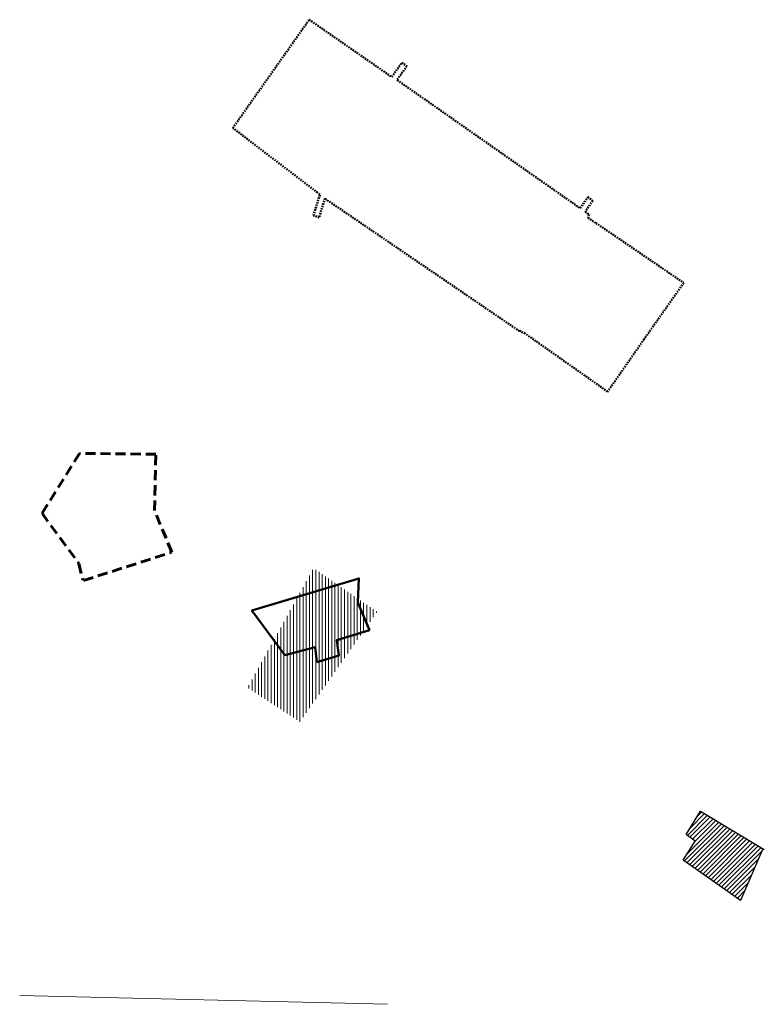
# Model space of a CAD drawing. Header units: metres. Extents: x 7508979 to 7510298, y 5841961 to 5842536.
# Tile 1 of 64: x 7508979 to 7509053, y 5841970 to 5842068. Entities that reach past the tile are written whole.
import ezdxf

# ---------------------------------------------------------------- set-up
doc = ezdxf.new("R2010")
doc.units = ezdxf.units.M
doc.linetypes.add('DASHED', pattern=[0.75, 0.5, -0.25])
for name, color, linetype, lineweight in [('AKP-Granice działek', 3, 'Continuous', 50), ('AKP-Granice robót', 6, 'Continuous', 18), ('AKP_granice_nr', 150, 'Continuous', 18)]:
    doc.layers.add(name, color=color, linetype=linetype, lineweight=lineweight)
doc.layers.add('AKP-Kreskowania', color=7, linetype='Continuous', lineweight=9, true_color=0xa6a6a6)
doc.layers.add('AKP-Uwagi', color=2, linetype='Continuous', lineweight=20, plot=False)

msp = doc.modelspace()

# ---------------------------------------------------------------- hatches: boundary and pattern name
at = {"layer": 'AKP-Kreskowania', "linetype": 'DASHED', "true_color": 0xed1f24}
h = msp.add_hatch(dxfattribs=at)
h.set_pattern_fill('ANSI31', color=240, scale=0.1, angle=45)
h.set_pattern_definition([(90, (9011532.81243, 5892663.3075), (-0.3175, 0), [])])
h.paths.add_polyline_path([(7509014.923, 5842008.671), (7509007.245, 5841997.731), (7509002.03, 5842001.13), (7509008.599, 5842013.018)])
at = {"layer": 'AKP_granice_nr', "lineweight": 25, "true_color": 0xf8991e}
h = msp.add_hatch(dxfattribs=at)
h.set_pattern_fill('ANSI31', color=30, scale=0.1)
h.set_pattern_definition([(45, (9011568.85694, 5892634.17643), (-0.22450640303, 0.22450640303), [])])
edge = h.paths.add_edge_path()
edge.add_line((7509053.33, 5841985.093), (7509051.102, 5841979.925))
edge.add_line((7509051.102, 5841979.925), (7509045.417, 5841983.945))
edge.add_line((7509045.417, 5841983.945), (7509046.606, 5841985.86))
edge.add_line((7509046.606, 5841985.86), (7509045.704, 5841986.497))
edge.add_line((7509045.704, 5841986.497), (7509047.135, 5841988.835))
edge.add_line((7509047.135, 5841988.835), (7509053.484, 5841985.027))

# ---------------------------------------------------------------- linework, layer by layer
at = {"layer": 'AKP-Granice działek', "color": 170, "linetype": 'DASHED', "lineweight": 60, "ltscale": 2}
msp.add_lwpolyline([(7508985.698, 5842011.784), (7508994.486, 5842014.607), (7508992.77, 5842018.77), (7508992.892, 5842024.371), (7508985.291, 5842024.437), (7508981.574, 5842018.487), (7508985.244, 5842013.477), (7508985.649, 5842011.832)], dxfattribs=at)
at = {"layer": 'AKP-Granice działek', "color": 1}
msp.add_lwpolyline([(7509008.935, 5842003.677), (7509011.131, 5842004.326), (7509010.91, 5842005.861), (7509014.161, 5842006.865), (7509013.014, 5842009.587), (7509013.118, 5842012.008), (7509002.473, 5842008.818), (7509005.731, 5842004.363), (7509008.774, 5842005.147), (7509008.935, 5842003.677)], dxfattribs=at)
at = {"layer": 'AKP-Granice robót', "color": 7, "linetype": 'DASHED', "lineweight": 50, "ltscale": 0.3}
msp.add_lwpolyline([(7509016.387, 5842061.916), (7509017.404, 5842063.35), (7509017.895, 5842063.004), (7509016.921, 5842061.621), (7509016.95, 5842061.6), (7509035.16, 5842048.84), (7509035.912, 5842049.957), (7509036.397, 5842049.603), (7509035.651, 5842048.496), (7509036.038, 5842048.225), (7509035.932, 5842047.88), (7509036.72, 5842047.379), (7509045.465, 5842041.419), (7509041.513, 5842035.81), (7509037.881, 5842030.59), (7509029.675, 5842036.377), (7509029.675, 5842036.377), (7509029.137, 5842036.659), (7509029.137, 5842036.659), (7509029.104, 5842036.613), (7509009.727, 5842049.821), (7509009.171, 5842047.944), (7509008.592, 5842048.122), (7509009.245, 5842050.229), (7509009.001, 5842050.4), (7509000.569, 5842056.836), (7509008.174, 5842067.618), (7509016.387, 5842061.916)], dxfattribs=at)
at = {"layer": 'AKP-Uwagi', "color": 2}
msp.add_line((7509015.955, 5841969.605), (7508979.347, 5841970.498), dxfattribs=at)
at = {"layer": 'AKP_granice_nr', "color": 30, "lineweight": 25, "true_color": 0xf8991e}
msp.add_lwpolyline([(7509053.33, 5841985.093), (7509051.102, 5841979.925), (7509045.417, 5841983.945), (7509046.606, 5841985.86), (7509045.704, 5841986.497), (7509047.147, 5841988.831), (7509053.484, 5841985.027)], dxfattribs=at)

doc.saveas('drawing.dxf')
